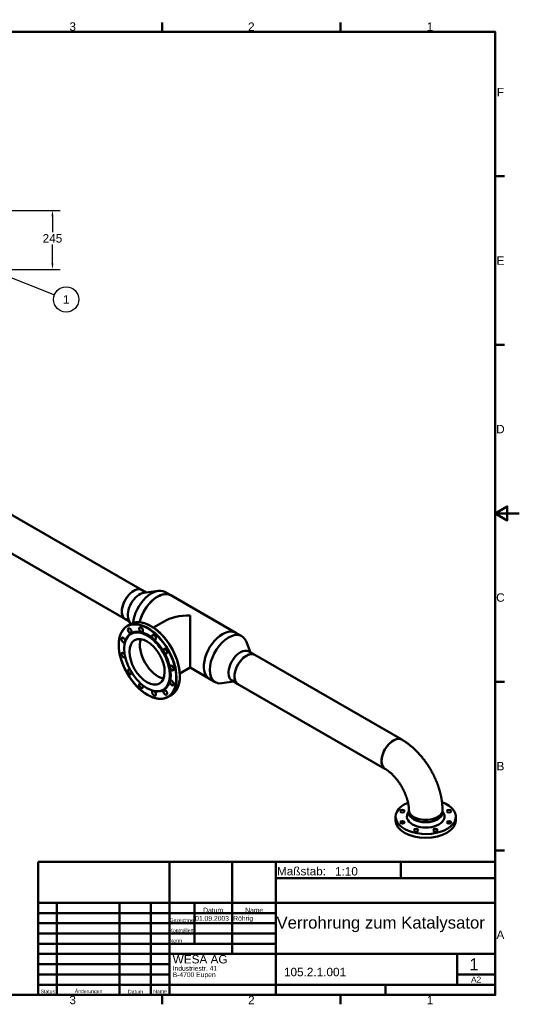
# Paper-space layout 'Layout1' of a CAD drawing. Extents: x 0 to 594, y 0 to 420.
# Tile 2 of 2: x 386 to 594, y 6 to 415. Entities that reach past the tile are written whole.
import ezdxf
from ezdxf.enums import TextEntityAlignment as Align

# ---------------------------------------------------------------- set-up
doc = ezdxf.new("R2010")
doc.units = 0
for name, color, linetype, lineweight in [('2DTransRahmen', 7, 'Continuous', 50), ('2DTransSchriftfeld', 7, 'Continuous', 50), ('AM_0', 7, 'Continuous', 50), ('AM_5', 7, 'Continuous', 25)]:
    doc.layers.add(name, color=color, linetype=linetype, lineweight=lineweight)
doc.styles.add('Aktuell-DIN', font='ARIAL.TTF')
doc.styles.get("Standard").update_dxf_attribs({"font": 'ARIAL.TTF'})
doc.styles.add('Textstil12', font='ARIAL.TTF')
doc.dimstyles.new('DIN - Andere', dxfattribs={"dimtxt": 3.5, "dimasz": 2.5, "dimexe": 3.175, "dimexo": 0, "dimgap": 0.8, "dimtad": 0, "dimtih": 1, "dimtoh": 1, "dimrnd": 1e-08, "dimtxsty": 'Standard', "dimblk2": 'CLOSED', "dimcen": 0.09, "dimdle": 10, "dimclrd": 250, "dimclre": 250, "dimclrt": 18, "dimadec": 0, "dimazin": 2, "dimtfac": 1, "dimtofl": 0, "dimtmove": 0, "dimatfit": 3, "dimfxl": 1, "dimtolj": 1, "dimlwd": 25, "dimlwe": 25, "dimarcsym": 0})

# ---------------------------------------------------------------- blocks, each defined once
blk = doc.blocks.new('Default Border')
at = {"layer": '2DTransRahmen', "linetype": 'Continuous', "lineweight": 50}
for points in [[(445.5, 410), (445.5, 413.9)], [(519.75, 410), (519.75, 413.9)], [(10, 10), (10, 410), (584, 410), (584, 10), (10, 10)], [(584, 350), (587.9, 350)], [(584, 280), (587.9, 280)], [(594, 210), (584, 210), (589, 212.89), (589, 207.11), (584, 210)], [(584, 140), (587.9, 140)], [(584, 70), (587.9, 70)], [(445.5, 10), (445.5, 6.1)], [(519.75, 10), (519.75, 6.1)]]:
    blk.add_lwpolyline(points, dxfattribs=at)
at = {"layer": '2DTransRahmen', "lineweight": 211, "char_height": 3.5, "attachment_point": 7, "style": 'Aktuell-DIN'}
for s, insert in [('3', (407.02, 410.4)), ('2', (481.27, 410.4)), ('1', (555.52, 410.4)), ('F', (584.66, 383.25)), ('E', (584.52, 313.25)), ('D', (584.38, 243.25)), ('C', (584.38, 173.25)), ('B', (584.52, 103.25)), ('A', (584.51, 33.25)), ('3', (407.02, 6.1)), ('2', (481.27, 6.1)), ('1', (555.52, 6.1))]:
    blk.add_mtext(s, dxfattribs=dict(at, insert=insert))
blk = doc.blocks.new('2DTransSymbol7')
at = {"layer": 'AM_5', "linetype": 'Continuous', "lineweight": 25}
for q in [(369.59, 313.1), (400.8, 300.79)]:
    blk.add_line((370.75, 312.64), q, dxfattribs=at)
for centre, radius in [((368.43, 313.56), 1.25), ((405.67, 298.87), 5.25)]:
    blk.add_circle(centre, radius, dxfattribs=at)
at = {"layer": 'AM_5', "linetype": 'Continuous', "lineweight": 25, "insert": (404.31, 297.11), "char_height": 3.5, "attachment_point": 7, "style": 'Textstil12'}
blk.add_mtext('1', dxfattribs=at)
blk = doc.blocks.new('*D46')
at = {"layer": 'AM_5', "color": 250, "linetype": 'Continuous', "lineweight": 25}
for p, q in [((345.97, 335.86), (403.15, 335.86)), ((399.97, 333.36), (399.97, 326.8)), ((399.97, 313.86), (399.97, 321.62)), ((364.97, 311.36), (403.15, 311.36))]:
    blk.add_line(p, q, dxfattribs=at)
at = {"layer": 'AM_5', "color": 250, "linetype": 'Continuous'}
for points in [[(399.55, 333.36), (400.39, 333.36), (399.97, 335.86)], [(399.55, 313.86), (400.39, 313.86), (399.97, 311.36)]]:
    blk.add_solid(points, dxfattribs=at)
at = {"layer": 'Defpoints', "color": 0, "linetype": 'Continuous'}
for p in [(345.97, 335.86), (364.97, 311.36), (399.97, 311.36)]:
    blk.add_point(p, dxfattribs=at)
at = {"layer": 'AM_5', "color": 18, "linetype": 'Continuous', "lineweight": 25, "insert": (399.97, 324.21), "char_height": 3.5, "attachment_point": 5, "style": 'Textstil12'}
blk.add_mtext('\\A1;245', dxfattribs=at)
blk = doc.blocks.new('_Closed')
at = {"color": 0, "linetype": 'ByBlock', "lineweight": -2}
for p, q in [((-10, 1.67), (0, 0)), ((-10, 1.67), (-10, -1.67)), ((0, 0), (-10, -1.67)), ((0, 0), (-10, 0))]:
    blk.add_line(p, q, dxfattribs=at)
blk = doc.blocks.new('WESA', base_point=(195, 127.62))
at = {"layer": '2DTransSchriftfeld', "linetype": 'Continuous', "lineweight": 50}
for p, q in [((290, 155.25), (100, 155.25)), ((100, 155.25), (100, 100)), ((154.6, 100), (154.6, 155.25)), ((180.6, 138.25), (180.6, 155.25)), ((198.8, 100), (198.8, 155.25)), ((250.8, 148.5), (250.8, 155.25)), ((290, 100), (290, 155.25)), ((198.8, 148.5), (290, 148.5)), ((100, 138.25), (290, 138.25)), ((107.8, 100), (107.8, 138.25)), ((133.8, 100), (133.8, 138.25)), ((146.8, 100), (146.8, 138.25)), ((165, 121.25), (165, 138.25)), ((180.6, 117), (180.6, 138.25)), ((100, 134), (154.6, 134)), ((154.6, 134), (198.8, 134)), ((100, 129.75), (154.6, 129.75)), ((154.6, 129.75), (198.8, 129.75)), ((100, 125.5), (154.6, 125.5)), ((154.6, 125.5), (198.8, 125.5)), ((100, 121.25), (154.6, 121.25)), ((154.6, 121.25), (198.8, 121.25)), ((100, 117), (154.6, 117)), ((154.6, 117), (290, 117)), ((274.2, 104.25), (274.2, 117)), ((100, 112.75), (154.6, 112.75)), ((154.6, 108.5), (100, 108.5)), ((274.2, 108.5), (290, 108.5)), ((100, 104.25), (154.6, 104.25)), ((154.6, 104.25), (198.8, 104.25)), ((198.8, 104.25), (290, 104.25)), ((244.4, 100), (244.4, 104.25)), ((100, 100), (290, 100))]:
    blk.add_line(p, q, dxfattribs=at)
at = {"layer": '2DTransSchriftfeld', "color": 179, "lineweight": 5, "insert": (199.28, 153.14), "char_height": 3.5, "attachment_point": 1, "line_spacing_factor": 0.783114, "style": 'Aktuell-DIN'}
blk.add_mtext('Maßstab:', dxfattribs=at)
at = {"layer": '2DTransSchriftfeld', "lineweight": 5, "line_spacing_factor": 0.783114, "style": 'Aktuell-DIN'}
for s, insert, char_height, width, attachment_point in [('Datum', (172.75, 134.18), 2, 14.8011, 8), ('Name', (189.81, 134.18), 2, 17.2011, 8), ('Gezeichnet', (154.65, 130.25), 1.5, 10.35, 7), ('Kontrolliert', (154.65, 126), 1.5, 10.35, 7), ('Norm', (154.65, 121.75), 1.5, 10.35, 7), ('Status', (104.06, 100.68), 1.5, 6.9393, 8), ('Änderungen', (120.98, 100.3), 1.5, 25, 8), ('Datum', (140.48, 100.59), 1.5, 11.3667, 8), ('Name', (150.67, 100.68), 1.5, 7.6499, 8)]:
    blk.add_mtext(s, dxfattribs=dict(at, insert=insert, char_height=char_height, width=width, attachment_point=attachment_point))
at = {"layer": '2DTransSchriftfeld', "color": 5, "lineweight": 5, "insert": (155.93, 116.57), "char_height": 3.5, "width": 40.5242, "attachment_point": 1, "line_spacing_factor": 0.783114, "style": 'Aktuell-DIN'}
blk.add_mtext('WESA AG\\P\\fArial|b0|i0;\\W1.00;\\H2.0000;\\lIndustriestr. 41\\fArial|b0|i0;\\W1.00;\\H2.0000;\\l\\PB-4700 Eupen', dxfattribs=at)
at = {"layer": '2DTransSchriftfeld', "color": 179, "style": 'Aktuell-DIN'}
blk.add_attdef('Maßstab:', text='', height=3.5, dxfattribs=at).set_placement((223.39, 153.08), align=Align.TOP_LEFT)
at = {"layer": '2DTransSchriftfeld', "style": 'Aktuell-DIN'}
for tag, p in [('ERSTELLUNGSDATUM', (165.26, 130.18)), ('AUTOR', (181.08, 130.21)), ('KONTROLLDATUM', (165.64, 125.93)), ('KONTROLLIERT_VON', (180.97, 125.76)), ('GENEHM.DAT._KONSTR.', (165.6, 121.82)), ('KONSTR._GEN._VON', (180.5, 121.38))]:
    blk.add_attdef(tag, text='', height=2.01, dxfattribs=at).set_placement(p, align=Align.BOTTOM_LEFT)
blk.add_attdef('BAUTEILNUMMER', text='', height=4.98, dxfattribs=at).set_placement((199.08, 130.04), align=Align.MIDDLE_LEFT)
for tag, height, p in [('Blattnummer', 4.98, (282.11, 112.7)), ('Blattgröße', 2.49, (282.06, 106.37))]:
    blk.add_attdef(tag, text='', height=height, dxfattribs=at).set_placement(p, align=Align.MIDDLE_CENTER)
blk.add_attdef('Zeichnungsnummer', text='', height=3.5, dxfattribs=at).set_placement((202.18, 111.26), align=Align.TOP_LEFT)

psp = doc.layouts.get("Layout1")

# ---------------------------------------------------------------- linework, layer by layer
at = {"layer": 'AM_0', "linetype": 'Continuous', "lineweight": 50}
for p, q in [((376.1481, 213.3583), (437.2421, 178.1765)), ((369.1766, 201.2521), (430.2706, 166.0704)), ((437.2421, 178.1765), (438.9709, 177.181)), ((437.9866, 177.0469), (443.9491, 177.8593)), ((446.6778, 177.3933), (449.1527, 175.9681)), ((449.1527, 175.9681), (476.1642, 160.4133)), ((430.2706, 166.0704), (431.9994, 165.0748)), ((431.0711, 163.238), (432.4146, 164.0117)), ((431.6214, 165.9935), (432.4327, 164.0221)), ((446.1679, 165.0253), (441.919, 162.5785)), ((457.1616, 145.9344), (457.1616, 167.6506)), ((432.5848, 159.9554), (432.6555, 159.9962)), ((478.639, 158.9881), (476.1642, 160.4133)), ((482.3238, 152.2157), (480.4118, 156.8619)), ((484.0526, 151.2202), (481.5777, 152.6454)), ((484.0526, 151.2202), (545.1466, 116.0385)), ((457.1616, 145.9344), (452.9126, 143.4876)), ((457.1616, 145.9344), (465.1705, 141.3224)), ((467.6454, 139.8972), (465.1705, 141.3224)), ((475.3523, 140.1096), (470.3741, 139.4312)), ((477.0811, 139.114), (474.6062, 140.5392)), ((477.0811, 139.114), (538.1751, 103.9323)), ((445.9588, 136.731), (446.0295, 136.7717)), ((448.0382, 133.7742), (449.3817, 134.5479)), ((548.1109, 86.2947), (547.593, 85.2453)), ((548.1109, 85.7342), (548.1109, 86.7153)), ((562.0809, 85.7342), (562.0809, 86.7153)), ((562.0809, 86.2947), (562.5988, 85.2453)), ((542.5959, 82.464), (542.5959, 84.0174)), ((567.5959, 82.464), (567.5959, 84.0174))]:
    psp.add_line(p, q, dxfattribs=at)
for points in [[(432.4146, 164.0117), (432.5169, 164.0693), (432.6205, 164.1247), (432.7252, 164.1781), (432.8311, 164.2294), (432.938, 164.2785), (433.0461, 164.3256), (433.1553, 164.3705), (433.2656, 164.4133), (433.377, 164.4539), (433.4894, 164.4924), (433.6028, 164.5288), (433.7173, 164.563), (433.8327, 164.595), (433.9491, 164.6249), (434.0665, 164.6526), (434.1848, 164.6781), (434.3041, 164.7015), (434.4242, 164.7227), (434.5453, 164.7417), (434.6672, 164.7585), (434.79, 164.7731), (434.9136, 164.7856), (435.038, 164.7959), (435.1633, 164.804), (435.2893, 164.8099), (435.416, 164.8136), (435.5436, 164.8152), (435.6718, 164.8146), (435.8008, 164.8117), (435.9304, 164.8067), (436.0607, 164.7996), (436.1917, 164.7902), (436.3233, 164.7787), (436.4555, 164.765), (436.5883, 164.7492), (436.7217, 164.7311), (436.8557, 164.7109), (436.9902, 164.6886), (437.1252, 164.6641), (437.2608, 164.6374), (437.3968, 164.6086), (437.5333, 164.5777), (437.6702, 164.5446), (437.8076, 164.5094), (437.9454, 164.4721), (438.0836, 164.4327), (438.2221, 164.3911), (438.361, 164.3475), (438.5002, 164.3017), (438.6398, 164.2538), (438.7797, 164.2039), (438.9198, 164.1519), (439.0602, 164.0978), (439.2008, 164.0417), (439.3417, 163.9835), (439.4827, 163.9232), (439.624, 163.8609), (439.7654, 163.7966), (439.907, 163.7303), (440.0486, 163.662), (440.1904, 163.5916), (440.3323, 163.5193), (440.4742, 163.445), (440.6162, 163.3688), (440.7583, 163.2905), (440.9003, 163.2104), (441.0423, 163.1283), (441.1843, 163.0442), (441.3262, 162.9583), (441.4681, 162.8705), (441.6099, 162.7808), (441.7516, 162.6892), (441.8932, 162.5957), (442.0346, 162.5004), (442.1758, 162.4033), (442.3169, 162.3043), (442.4578, 162.2035), (442.5984, 162.101), (442.7388, 161.9967), (442.8789, 161.8906), (443.0188, 161.7827), (443.1584, 161.6731), (443.2976, 161.5618), (443.4365, 161.4488), (443.5751, 161.3341), (443.7133, 161.2178), (443.8511, 161.0998), (443.9884, 160.9801), (444.1254, 160.8588), (444.2619, 160.7359), (444.3979, 160.6115), (444.5334, 160.4854), (444.6684, 160.3578), (444.803, 160.2287), (444.9369, 160.098), (445.0703, 159.9659), (445.2031, 159.8323), (445.3354, 159.6972), (445.467, 159.5606), (445.5979, 159.4227), (445.7282, 159.2833), (445.8579, 159.1426), (445.9868, 159.0004), (446.1151, 158.857), (446.2426, 158.7122), (446.3694, 158.5661), (446.4954, 158.4187), (446.6207, 158.27), (446.7451, 158.1201), (446.8688, 157.969), (446.9916, 157.8167), (447.1136, 157.6631), (447.2347, 157.5085), (447.3549, 157.3527), (447.4743, 157.1957), (447.5927, 157.0377), (447.7102, 156.8786), (447.8267, 156.7184), (447.9423, 156.5572), (448.0569, 156.395), (448.1706, 156.2319), (448.2832, 156.0677), (448.3948, 155.9026), (448.5053, 155.7366), (448.6148, 155.5697), (448.7233, 155.4019), (448.8306, 155.2333), (448.9369, 155.0639), (449.042, 154.8936), (449.146, 154.7226), (449.2489, 154.5508), (449.3506, 154.3783), (449.4511, 154.2051), (449.5505, 154.0312), (449.6486, 153.8567), (449.7456, 153.6815), (449.8413, 153.5057), (449.9358, 153.3293), (450.029, 153.1523), (450.1209, 152.9749), (450.2116, 152.7969), (450.301, 152.6184), (450.3891, 152.4394), (450.4759, 152.2601), (450.5613, 152.0803), (450.6454, 151.9001), (450.7282, 151.7195), (450.8096, 151.5387), (450.8896, 151.3575), (450.9682, 151.176), (451.0455, 150.9942), (451.1213, 150.8122), (451.1957, 150.63), (451.2687, 150.4476), (451.3403, 150.2651), (451.4104, 150.0824), (451.479, 149.8996), (451.5462, 149.7167), (451.6119, 149.5338), (451.6761, 149.3508), (451.7388, 149.1678), (451.8001, 148.9848), (451.8598, 148.8019), (451.918, 148.619), (451.9746, 148.4363), (452.0298, 148.2536), (452.0834, 148.0711), (452.1354, 147.8887), (452.1859, 147.7065), (452.2348, 147.5246), (452.2821, 147.3429), (452.3279, 147.1614), (452.3721, 146.9803), (452.4146, 146.7995), (452.4556, 146.619), (452.495, 146.4388), (452.5328, 146.2591), (452.5689, 146.0798), (452.6035, 145.9009), (452.6364, 145.7225), (452.6677, 145.5446), (452.6973, 145.3672), (452.7253, 145.1903), (452.7517, 145.014), (452.7764, 144.8383), (452.7995, 144.6632), (452.8209, 144.4887), (452.8407, 144.3149), (452.8588, 144.1418), (452.8753, 143.9694), (452.89, 143.7977), (452.9032, 143.6268), (452.9146, 143.4567), (452.9244, 143.2873), (452.9325, 143.1188), (452.9389, 142.9511), (452.9437, 142.7843), (452.9467, 142.6184), (452.9481, 142.4534), (452.9479, 142.2894), (452.9459, 142.1263), (452.9423, 141.9642), (452.937, 141.8031), (452.93, 141.6431), (452.9213, 141.4841), (452.911, 141.3261), (452.899, 141.1693), (452.8853, 141.0136), (452.8699, 140.859), (452.8529, 140.7056), (452.8342, 140.5533), (452.8139, 140.4023), (452.7918, 140.2525), (452.7681, 140.1039), (452.7428, 139.9566), (452.7158, 139.8105), (452.6871, 139.6658), (452.6568, 139.5224), (452.6248, 139.3804), (452.5912, 139.2397), (452.556, 139.1004), (452.5191, 138.9625), (452.4806, 138.826), (452.4405, 138.6909), (452.3987, 138.5574), (452.3554, 138.4253), (452.3104, 138.2947), (452.2638, 138.1656), (452.2156, 138.038), (452.1658, 137.912), (452.1145, 137.7876), (452.0615, 137.6648), (452.007, 137.5435), (451.9509, 137.4239), (451.8932, 137.306), (451.834, 137.1896), (451.7733, 137.075), (451.711, 136.9621), (451.6472, 136.8508), (451.5818, 136.7413), (451.515, 136.6335), (451.4466, 136.5275), (451.3767, 136.4233), (451.3054, 136.3208), (451.2326, 136.2202), (451.1583, 136.1213), (451.0825, 136.0243), (451.0053, 135.9292), (450.9267, 135.8359), (450.8466, 135.7445), (450.7651, 135.6549), (450.6822, 135.5673), (450.598, 135.4816), (450.5123, 135.3978), (450.4253, 135.316), (450.3369, 135.2362), (450.2472, 135.1583), (450.1562, 135.0824), (450.0638, 135.0084), (449.9702, 134.9365), (449.8752, 134.8667), (449.779, 134.7988), (449.6815, 134.733), (449.5828, 134.6692), (449.4828, 134.6075), (449.3817, 134.5479)], [(448.0382, 133.7742), (447.9358, 133.7166), (447.8323, 133.6612), (447.7276, 133.6078), (447.6217, 133.5565), (447.5147, 133.5074), (447.4066, 133.4603), (447.2974, 133.4154), (447.1871, 133.3726), (447.0758, 133.332), (446.9634, 133.2935), (446.85, 133.2571), (446.7355, 133.2229), (446.6201, 133.1909), (446.5037, 133.161), (446.3863, 133.1333), (446.2679, 133.1078), (446.1487, 133.0844), (446.0285, 133.0632), (445.9075, 133.0442), (445.7856, 133.0274), (445.6628, 133.0127), (445.5392, 133.0003), (445.4148, 132.99), (445.2895, 132.9819), (445.1635, 132.976), (445.0367, 132.9722), (444.9092, 132.9707), (444.781, 132.9713), (444.652, 132.9741), (444.5224, 132.9791), (444.3921, 132.9863), (444.2611, 132.9957), (444.1295, 133.0072), (443.9973, 133.0209), (443.8644, 133.0367), (443.731, 133.0548), (443.5971, 133.0749), (443.4626, 133.0973), (443.3275, 133.1218), (443.192, 133.1484), (443.056, 133.1772), (442.9195, 133.2082), (442.7825, 133.2412), (442.6452, 133.2764), (442.5074, 133.3138), (442.3692, 133.3532), (442.2307, 133.3948), (442.0918, 133.4384), (441.9525, 133.4842), (441.813, 133.532), (441.6731, 133.582), (441.533, 133.634), (441.3926, 133.6881), (441.2519, 133.7442), (441.1111, 133.8024), (440.97, 133.8627), (440.8288, 133.9249), (440.6874, 133.9892), (440.5458, 134.0556), (440.4041, 134.1239), (440.2624, 134.1942), (440.1205, 134.2666), (439.9785, 134.3409), (439.8365, 134.4171), (439.6945, 134.4953), (439.5525, 134.5755), (439.4105, 134.6576), (439.2685, 134.7416), (439.1265, 134.8276), (438.9847, 134.9154), (438.8429, 135.0051), (438.7012, 135.0967), (438.5596, 135.1902), (438.4182, 135.2855), (438.277, 135.3826), (438.1359, 135.4816), (437.995, 135.5823), (437.8544, 135.6849), (437.714, 135.7892), (437.5738, 135.8953), (437.434, 136.0032), (437.2944, 136.1128), (437.1552, 136.2241), (437.0162, 136.3371), (436.8777, 136.4518), (436.7395, 136.5681), (436.6017, 136.6861), (436.4643, 136.8058), (436.3274, 136.9271), (436.1909, 137.0499), (436.0549, 137.1744), (435.9194, 137.3005), (435.7843, 137.4281), (435.6498, 137.5572), (435.5159, 137.6878), (435.3825, 137.82), (435.2496, 137.9536), (435.1174, 138.0887), (434.9858, 138.2252), (434.8549, 138.3632), (434.7245, 138.5026), (434.5949, 138.6433), (434.4659, 138.7855), (434.3377, 138.9289), (434.2102, 139.0737), (434.0834, 139.2198), (433.9573, 139.3672), (433.8321, 139.5159), (433.7076, 139.6658), (433.584, 139.8169), (433.4612, 139.9692), (433.3392, 140.1227), (433.2181, 140.2774), (433.0979, 140.4332), (432.9785, 140.5902), (432.8601, 140.7482), (432.7426, 140.9073), (432.626, 141.0675), (432.5104, 141.2286), (432.3958, 141.3908), (432.2822, 141.554), (432.1696, 141.7182), (432.058, 141.8833), (431.9474, 142.0493), (431.8379, 142.2162), (431.7295, 142.3839), (431.6222, 142.5526), (431.5159, 142.722), (431.4108, 142.8922), (431.3068, 143.0633), (431.2039, 143.235), (431.1022, 143.4076), (431.0017, 143.5808), (430.9023, 143.7547), (430.8041, 143.9292), (430.7072, 144.1044), (430.6115, 144.2802), (430.517, 144.4566), (430.4238, 144.6335), (430.3318, 144.811), (430.2412, 144.989), (430.1518, 145.1675), (430.0637, 145.3464), (429.9769, 145.5258), (429.8915, 145.7056), (429.8074, 145.8858), (429.7246, 146.0663), (429.6432, 146.2472), (429.5632, 146.4284), (429.4846, 146.6099), (429.4073, 146.7917), (429.3315, 146.9736), (429.2571, 147.1558), (429.1841, 147.3382), (429.1125, 147.5208), (429.0424, 147.7035), (428.9738, 147.8863), (428.9066, 148.0692), (428.8409, 148.2521), (428.7767, 148.4351), (428.7139, 148.6181), (428.6527, 148.801), (428.593, 148.984), (428.5348, 149.1669), (428.4781, 149.3496), (428.423, 149.5323), (428.3694, 149.7148), (428.3174, 149.8972), (428.2669, 150.0793), (428.218, 150.2613), (428.1707, 150.443), (428.1249, 150.6244), (428.0807, 150.8056), (428.0381, 150.9864), (427.9972, 151.1669), (427.9578, 151.347), (427.92, 151.5268), (427.8838, 151.7061), (427.8493, 151.885), (427.8164, 152.0634), (427.7851, 152.2413), (427.7554, 152.4187), (427.7274, 152.5956), (427.7011, 152.7719), (427.6763, 152.9476), (427.6533, 153.1227), (427.6318, 153.2971), (427.6121, 153.4709), (427.594, 153.6441), (427.5775, 153.8165), (427.5627, 153.9882), (427.5496, 154.1591), (427.5382, 154.3292), (427.5284, 154.4986), (427.5203, 154.6671), (427.5139, 154.8348), (427.5091, 155.0016), (427.506, 155.1675), (427.5046, 155.3324), (427.5049, 155.4965), (427.5069, 155.6596), (427.5105, 155.8217), (427.5158, 155.9828), (427.5228, 156.1428), (427.5314, 156.3018), (427.5418, 156.4598), (427.5538, 156.6166), (427.5675, 156.7723), (427.5828, 156.9269), (427.5999, 157.0803), (427.6186, 157.2326), (427.6389, 157.3836), (427.661, 157.5334), (427.6846, 157.682), (427.71, 157.8293), (427.737, 157.9753), (427.7657, 158.1201), (427.796, 158.2635), (427.8279, 158.4055), (427.8615, 158.5462), (427.8968, 158.6855), (427.9337, 158.8234), (427.9722, 158.9599), (428.0123, 159.0949), (428.054, 159.2285), (428.0974, 159.3606), (428.1424, 159.4912), (428.189, 159.6203), (428.2372, 159.7478), (428.2869, 159.8738), (428.3383, 159.9983), (428.3913, 160.1211), (428.4458, 160.2423), (428.5019, 160.362), (428.5595, 160.4799), (428.6187, 160.5962), (428.6795, 160.7109), (428.7418, 160.8238), (428.8056, 160.9351), (428.871, 161.0446), (428.9378, 161.1523), (429.0062, 161.2584), (429.076, 161.3626), (429.1474, 161.4651), (429.2202, 161.5657), (429.2945, 161.6646), (429.3703, 161.7616), (429.4475, 161.8567), (429.5261, 161.95), (429.6062, 162.0414), (429.6876, 162.131), (429.7705, 162.2186), (429.8548, 162.3043), (429.9405, 162.388), (430.0275, 162.4699), (430.1158, 162.5497), (430.2056, 162.6276), (430.2966, 162.7035), (430.389, 162.7774), (430.4826, 162.8493), (430.5776, 162.9192), (430.6738, 162.9871), (430.7713, 163.0529), (430.87, 163.1167), (430.9699, 163.1784), (431.0711, 163.238)], [(562.0809, 86.7153), (562.0802, 86.9005), (562.0782, 87.0859), (562.0747, 87.2714), (562.07, 87.457), (562.0639, 87.6427), (562.0565, 87.8285), (562.0478, 88.0144), (562.0377, 88.2004), (562.0264, 88.3865), (562.0137, 88.5727), (561.9998, 88.7589), (561.9846, 88.9452), (561.9681, 89.1316), (561.9503, 89.318), (561.9314, 89.5045), (561.9111, 89.6911), (561.8896, 89.8777), (561.8669, 90.0643), (561.843, 90.251), (561.8178, 90.4377), (561.7914, 90.6244), (561.7638, 90.8112), (561.735, 90.9979), (561.7051, 91.1847), (561.6739, 91.3715), (561.6415, 91.5582), (561.608, 91.745), (561.5733, 91.9317), (561.5375, 92.1185), (561.5005, 92.3051), (561.4623, 92.4918), (561.423, 92.6784), (561.3825, 92.865), (561.3409, 93.0515), (561.2982, 93.238), (561.2544, 93.4244), (561.2094, 93.6107), (561.1634, 93.797), (561.1162, 93.9832), (561.0679, 94.1693), (561.0185, 94.3553), (560.968, 94.5411), (560.9165, 94.7269), (560.8639, 94.9126), (560.8101, 95.0981), (560.7553, 95.2835), (560.6995, 95.4688), (560.6426, 95.6539), (560.5846, 95.8389), (560.5256, 96.0237), (560.4655, 96.2084), (560.4044, 96.3929), (560.3423, 96.5772), (560.2791, 96.7613), (560.2149, 96.9452), (560.1496, 97.1289), (560.0834, 97.3124), (560.0161, 97.4957), (559.9479, 97.6788), (559.8786, 97.8616), (559.8083, 98.0442), (559.737, 98.2266), (559.6648, 98.4087), (559.5915, 98.5905), (559.5173, 98.772), (559.4421, 98.9533), (559.366, 99.1343), (559.2888, 99.315), (559.2108, 99.4954), (559.1317, 99.6755), (559.0517, 99.8553), (558.9708, 100.0348), (558.8889, 100.2139), (558.8061, 100.3927), (558.7223, 100.5711), (558.6376, 100.7492), (558.552, 100.9269), (558.4655, 101.1042), (558.3781, 101.2812), (558.2897, 101.4577), (558.2005, 101.6339), (558.1103, 101.8097), (558.0193, 101.985), (557.9274, 102.1599), (557.8346, 102.3344), (557.7409, 102.5085), (557.6463, 102.6821), (557.5509, 102.8552), (557.4546, 103.0279), (557.3574, 103.2002), (557.2594, 103.3719), (557.1605, 103.5431), (557.0608, 103.7139), (556.9602, 103.8842), (556.8588, 104.0539), (556.7566, 104.2231), (556.6535, 104.3918), (556.5496, 104.56), (556.4449, 104.7276), (556.3394, 104.8947), (556.2331, 105.0612), (556.126, 105.2271), (556.018, 105.3924), (555.9093, 105.5572), (555.7998, 105.7214), (555.6895, 105.8849), (555.5784, 106.0479), (555.4665, 106.2102), (555.3539, 106.372), (555.2405, 106.533), (555.1263, 106.6935), (555.0114, 106.8533), (554.8957, 107.0124), (554.7793, 107.1708), (554.6621, 107.3286), (554.5442, 107.4857), (554.4256, 107.6421), (554.3062, 107.7979), (554.1861, 107.9529), (554.0652, 108.1072), (553.9437, 108.2607), (553.8214, 108.4136), (553.6984, 108.5657), (553.5748, 108.717), (553.4504, 108.8676), (553.3253, 109.0174), (553.1995, 109.1665), (553.0731, 109.3148), (552.9459, 109.4623), (552.8181, 109.609), (552.6895, 109.7549), (552.5604, 109.8999), (552.4305, 110.0442), (552.3, 110.1877), (552.1688, 110.3303), (552.0369, 110.472), (551.9044, 110.613), (551.7713, 110.753), (551.6375, 110.8922), (551.503, 111.0305), (551.3679, 111.168), (551.2322, 111.3045), (551.0958, 111.4402), (550.9588, 111.5749), (550.8212, 111.7088), (550.683, 111.8417), (550.5441, 111.9737), (550.4046, 112.1048), (550.2645, 112.2349), (550.1237, 112.364), (549.9824, 112.4922), (549.8405, 112.6195), (549.6979, 112.7457), (549.5547, 112.871), (549.411, 112.9953), (549.2666, 113.1186), (549.1216, 113.2409), (548.976, 113.3621), (548.8299, 113.4824), (548.6831, 113.6016), (548.5358, 113.7197), (548.3878, 113.8369), (548.2393, 113.9529), (548.0902, 114.0679), (547.9405, 114.1818), (547.7902, 114.2947), (547.6394, 114.4064), (547.4879, 114.5171), (547.3359, 114.6266), (547.1833, 114.735), (547.0301, 114.8423), (546.8763, 114.9485), (546.722, 115.0535), (546.567, 115.1574), (546.4115, 115.2601), (546.2554, 115.3616), (546.0988, 115.4619), (545.9415, 115.5611), (545.7837, 115.659), (545.6253, 115.7557), (545.4663, 115.8512), (545.3067, 115.9455), (545.1466, 116.0385)], [(548.1109, 86.7153), (548.1101, 86.8451), (548.1078, 86.9773), (548.1039, 87.112), (548.0984, 87.249), (548.0913, 87.3883), (548.0825, 87.5298), (548.072, 87.6735), (548.0598, 87.8193), (548.0458, 87.9671), (548.03, 88.1169), (548.0125, 88.2687), (547.9932, 88.4223), (547.972, 88.5777), (547.949, 88.7349), (547.9241, 88.8937), (547.8974, 89.0542), (547.8688, 89.2162), (547.8383, 89.3797), (547.8059, 89.5447), (547.7716, 89.711), (547.7354, 89.8787), (547.6973, 90.0476), (547.6573, 90.2177), (547.6154, 90.3889), (547.5716, 90.5612), (547.5259, 90.7345), (547.4782, 90.9088), (547.4287, 91.084), (547.3773, 91.26), (547.3239, 91.4367), (547.2687, 91.6142), (547.2116, 91.7924), (547.1526, 91.9712), (547.0918, 92.1505), (547.0291, 92.3303), (546.9646, 92.5105), (546.8982, 92.6911), (546.83, 92.872), (546.76, 93.0532), (546.6883, 93.2346), (546.6147, 93.4161), (546.5394, 93.5978), (546.4624, 93.7794), (546.3836, 93.9611), (546.3031, 94.1427), (546.221, 94.3241), (546.1372, 94.5054), (546.0517, 94.6864), (545.9646, 94.8672), (545.8759, 95.0476), (545.7856, 95.2276), (545.6938, 95.4072), (545.6005, 95.5863), (545.5056, 95.7649), (545.4093, 95.9428), (545.3115, 96.1201), (545.2123, 96.2967), (545.1117, 96.4726), (545.0097, 96.6476), (544.9064, 96.8218), (544.8017, 96.9951), (544.6958, 97.1675), (544.5886, 97.3389), (544.4803, 97.5092), (544.3707, 97.6784), (544.2599, 97.8466), (544.1481, 98.0135), (544.0352, 98.1792), (543.9212, 98.3436), (543.8062, 98.5067), (543.6902, 98.6684), (543.5733, 98.8288), (543.4554, 98.9877), (543.3367, 99.1451), (543.2172, 99.3009), (543.0969, 99.4552), (542.9758, 99.6078), (542.8541, 99.7588), (542.7316, 99.9081), (542.6085, 100.0557), (542.4849, 100.2014), (542.3607, 100.3454), (542.236, 100.4875), (542.1109, 100.6276), (541.9853, 100.7659), (541.8594, 100.9022), (541.7332, 101.0365), (541.6067, 101.1687), (541.4801, 101.2989), (541.3532, 101.427), (541.2262, 101.5529), (541.0992, 101.6767), (540.9721, 101.7982), (540.8451, 101.9176), (540.7182, 102.0346), (540.5914, 102.1494), (540.4648, 102.2619), (540.3384, 102.372), (540.2124, 102.4798), (540.0867, 102.5852), (539.9615, 102.6882), (539.8367, 102.7887), (539.7125, 102.8868), (539.5889, 102.9824), (539.4659, 103.0755), (539.3437, 103.1661), (539.2223, 103.2542), (539.1016, 103.3398), (538.982, 103.4229), (538.8632, 103.5033), (538.7456, 103.5812), (538.629, 103.6566), (538.5136, 103.7294), (538.3994, 103.7996), (538.2866, 103.8672), (538.1751, 103.9323)]]:
    psp.add_lwpolyline(points, dxfattribs=at)
for centre, major_axis, ratio, start_param, end_param in [((433.7564, 172.1235), (3.4857, 6.0531), 0.57809312, 0, 2.75700906), ((433.7564, 172.1235), (-3.4857, -6.0531), 0.57809312, 3.14159265, 6.28318531), ((436.2312, 170.6983), (-3.4857, -6.0531), 0.57809312, 3.56172129, 5.86305667), ((441.181, 167.8479), (5.4968, 9.5454), 0.57809312, 0, 2.23364254), ((443.6559, 166.4227), (5.4968, 9.5454), 0.57809312, 0, 2.0553163), ((443.6559, 166.4227), (5.4968, 9.5454), 0.57809312, 0, 0.78346445), ((443.6559, 166.4227), (5.4968, 9.5454), 0.57809312, 0.78346445, 2.0553163), ((433.7564, 172.1235), (-3.4857, -6.0531), 0.57809312, 5.89860171, 6.28318531), ((457.1616, 158.6453), (-15.5776, 0), 0.57809312, 4.71238898, 5.49585344), ((470.6673, 150.8678), (-5.4968, -9.5454), 0.57809312, 3.92505711, 6.28318531), ((470.6673, 150.8678), (-5.4968, -9.5454), 0.57809312, 3.92505711, 6.28318531), ((470.6673, 150.8678), (5.4968, 9.5454), 0.57809312, 0, 0.78346445), ((470.6673, 150.8678), (5.4968, 9.5454), 0.57809312, 0, 0.78346445), ((473.1422, 149.4427), (5.4968, 9.5454), 0.57809312, 5.86305667, 7.06664976), ((443.6559, 150.8678), (-5.1725, 8.9821), 0.57809312, 0.43581829, 2.70577436), ((473.1422, 149.4427), (-5.4968, -9.5454), 0.57809312, 3.92505711, 6.70331395), ((429.4095, 151.1458), (-0.5489, 0.9532), 0.57809312, 4.62120942, 8.64131351), ((478.092, 146.5923), (-3.4857, -6.0531), 0.57809312, 3.92505711, 6.28318531), ((480.5668, 145.1671), (-3.4857, -6.0531), 0.57809312, 3.14159265, 6.28318531), ((478.092, 146.5923), (3.4857, 6.0531), 0.57809312, 0, 0.78346445), ((480.5668, 145.1671), (3.4857, 6.0531), 0.57809312, 0, 0.78346445), ((429.4095, 151.1458), (0.5489, -0.9532), 0.57809312, 5.49972085, 6.87249084), ((480.5668, 145.1671), (-3.4857, -6.0531), 0.57809312, 3.92505711, 6.28318531), ((432.1089, 144.1855), (-0.5489, 0.9532), 0.57809312, 5.26255944, 8.64131351), ((432.1089, 144.1855), (0.5489, -0.9532), 0.57809312, 5.49972085, 7.3077929), ((436.7845, 138.372), (-0.5489, 0.9532), 0.57809312, 5.69619186, 8.64131351), ((436.7845, 138.372), (0.5489, -0.9532), 0.57809312, 5.49972085, 7.95077943), ((541.6609, 109.9854), (-3.4857, -6.0531), 0.57809312, 3.14159265, 6.28318531), ((541.6609, 109.9854), (3.4857, 6.0531), 0.57809312, 0, 3.14159265), ((555.0959, 84.0174), (-12.5, 0), 0.5758617, 5.34114605, 10.42318596), ((555.0959, 86.7153), (6.985, 0), 0.5758617, 3.14159265, 6.28318531), ((555.0959, 86.7153), (-6.985, 0), 0.5758617, 0, 3.14159267), ((555.0959, 82.464), (-12.5, 0), 0.5758617, 0, 3.14159265), ((555.0959, 84.0174), (-7.8, 0), 0.5758617, 6.00629523, 9.70166804), ((555.0959, 85.7342), (-6.985, 0), 0.5758617, 0, 3.14159265)]:
    psp.add_ellipse(centre, major_axis=major_axis, ratio=ratio, start_param=start_param, end_param=end_param, dxfattribs=at)
psp.add_ellipse((439.4839, 148.4654), major_axis=(8.4336, -14.6453), ratio=0.57809312, dxfattribs=at).dxf.unprotected_set("ltscale", 0)
for centre, major_axis, start_param, end_param in [((439.5546, 148.5061), (-8.4835, 14.7319), 3.92892453, 6.28318531), ((440.8981, 149.2798), (-8.4835, 14.7319), 3.92892453, 6.28318531), ((439.4839, 148.4654), (-6.7868, 11.7855), 3.92892453, 6.78887412), ((439.3425, 148.3839), (-6.687, 11.6122), 3.92892453, 6.28318531), ((439.4839, 148.4654), (6.7868, -11.7855), 5.77749649, 7.07051718), ((439.3425, 148.3839), (6.687, -11.6122), 0, 0.78733187), ((439.5546, 148.5061), (8.4835, -14.7319), 0, 0.78733187), ((440.8981, 149.2798), (8.4835, -14.7319), 0, 0.78733187)]:
    psp.add_ellipse(centre, major_axis=major_axis, ratio=0.57809312, start_param=start_param, end_param=end_param, dxfattribs=at).dxf.unprotected_set("ltscale", 0)
for centre, major_axis, ratio in [((439.2718, 148.3432), (6.687, -11.6122), 0.57809312), ((432.1089, 161.2392), (0.5489, -0.9532), 0.57809312), ((436.7845, 161.6678), (0.5489, -0.9532), 0.57809312), ((442.1834, 158.5588), (0.5489, -0.9532), 0.57809312), ((429.4095, 157.3879), (0.5489, -0.9532), 0.57809312), ((439.2718, 148.3432), (5.1725, -8.9821), 0.57809312), ((446.8589, 152.7453), (0.5489, -0.9532), 0.57809312), ((449.5584, 145.785), (0.5489, -0.9532), 0.57809312), ((449.5584, 139.5429), (0.5489, -0.9532), 0.57809312), ((442.1834, 135.263), (0.5489, -0.9532), 0.57809312), ((446.8589, 135.6915), (0.5489, -0.9532), 0.57809312), ((545.3951, 86.3313), (-0.9, 0), 0.5758617), ((564.7966, 86.3313), (-0.9, 0), 0.5758617), ((545.3951, 81.7035), (-0.9, 0), 0.5758617), ((564.7966, 81.7035), (-0.9, 0), 0.5758617), ((551.0777, 78.4311), (-0.9, 0), 0.5758617), ((559.1141, 78.4311), (-0.9, 0), 0.5758617)]:
    psp.add_ellipse(centre, major_axis=major_axis, ratio=ratio, dxfattribs=at)

# ---------------------------------------------------------------- block references
at = {"layer": '2DTransRahmen'}
psp.add_blockref('Default Border', (0, 0), dxfattribs=at)
at = {"layer": '2DTransSchriftfeld'}
psp.add_blockref('WESA', (489, 37.625), dxfattribs=at).add_auto_attribs({'BAUTEILNUMMER': 'Verrohrung zum Katalysator', 'ERSTELLUNGSDATUM': '01.09.2003', 'AUTOR': 'Röhrig', 'Blattnummer': '1 ', 'Blattgröße': 'A2', 'Maßstab:': '1:10', 'Zeichnungsnummer': '105.2.1.001'})
at = {"layer": 'AM_5'}
psp.add_blockref('2DTransSymbol7', (0, 0), dxfattribs=at)

# ---------------------------------------------------------------- dimensions: what is measured, and where the dimension line sits
at = {"layer": 'AM_5', "linetype": 'Continuous', "lineweight": 25}
dim = psp.add_linear_dim(base=(399.9702, 311.36), p1=(345.9734, 335.86), p2=(364.9734, 311.36), angle=270, dimstyle='DIN - Andere', override={"dimdec": 2, "dimlfac": 10, "dimtxsty": 'Textstil12', "dimtp": 0, "dimtm": 0, "dimtdec": 2}, dxfattribs=at)
dim.commit()
dim.dimension.update_dxf_attribs({"geometry": '*D46', "text_midpoint": (399.9702, 324.2108), "dimtype": 160})

doc.saveas('drawing.dxf')
